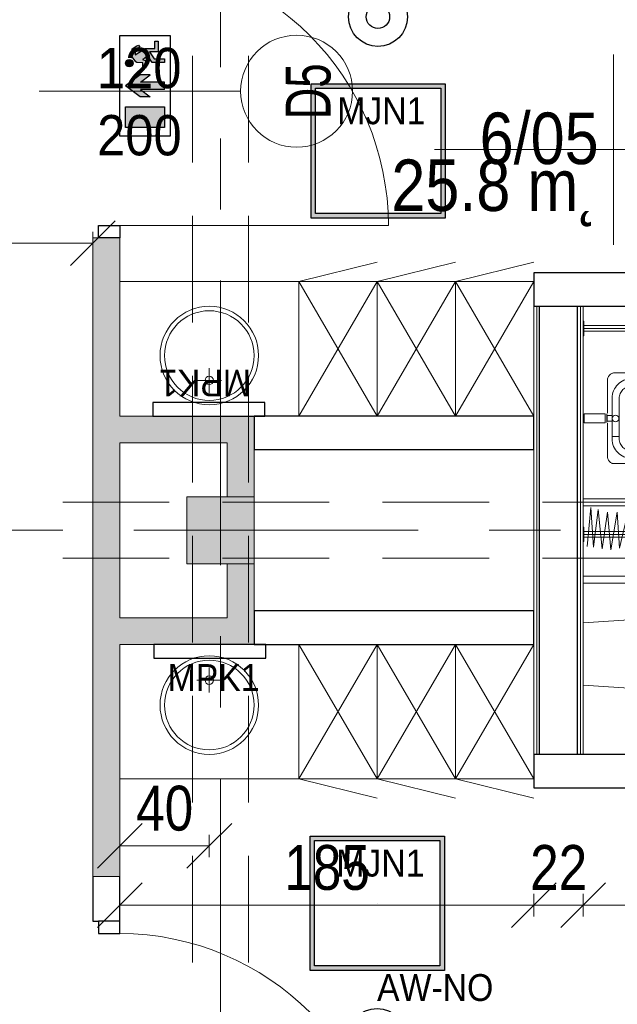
# Model space of a CAD drawing. Header units: centimetres. Extents: x -1631 to 21770, y -8842 to 3590.
# Tile 134 of 142: x 498 to 765, y 2117 to 2556. Entities that reach past the tile are written whole.
import ezdxf

# ---------------------------------------------------------------- set-up
doc = ezdxf.new("R2010")
doc.units = ezdxf.units.CM
doc.linetypes.add('Oś', pattern=[222.25, 127, -31.75, 31.75, -31.75])
doc.linetypes.add('Ukryte', pattern=[71.438, 47.625, -23.813])
for name, color, linetype, lineweight in [('A-ANNO-DIMS', 211, 'Continuous', 13), ('A-ANNO-DIMS-100', 211, 'Continuous', 13), ('A-ANNO-NOTE', 131, 'Continuous', 9), ('A-AREA-IDEN', 2, 'Continuous', 13), ('A-DETL-GENF', 92, 'Continuous', 9), ('A-DETL-HDLN', 90, 'Ukryte', 9), ('A-DETL-MEDM', 33, 'Continuous', 13), ('A-DOOR', 31, 'Continuous', 13), ('A-WALL', 113, 'Continuous', 13), ('A-WALL-FNSH', 113, 'Continuous', 13), ('A-WALL-PATT', 111, 'Continuous', 13), ('I-FURN', 30, 'Continuous', 9), ('P-SANR-FIXT', 6, 'Continuous', 9), ('S-COLS', 52, 'Continuous', 13), ('S-GRID', 1, 'Continuous', 13)]:
    doc.layers.add(name, color=color, linetype=linetype, lineweight=lineweight)
doc.layers.add('E_oprawy', color=12, linetype='Continuous')
doc.styles.add('Arial', font='arial.ttf', dxfattribs={"width": 0.9, "height": 18})
doc.styles.add('Arial Narrow_5', font='ARIALN.TTF', dxfattribs={"height": 20})
doc.styles.add('Arial_1', font='arial.ttf', dxfattribs={"width": 0.7, "height": 20})
doc.styles.add('Arial_11', font='arial.ttf', dxfattribs={"width": 0.85, "height": 23})
doc.dimstyles.new('Diagonal_1_100__0__wewnętrzne', dxfattribs={"dimscale": 30.48, "dimtxt": 20.468619, "dimasz": 0.656168, "dimexe": 0.164042, "dimexo": 0.0625, "dimgap": 0.032808, "dimtad": 1, "dimdec": 0, "dimdsep": 46, "dimtxsty": 'Arial Narrow_5', "dimblk1": 'OBLIQUE', "dimblk2": 'OBLIQUE', "dimsah": 1, "dimcen": 0.09, "dimazin": 0, "dimtfac": 1, "dimtdec": 4, "dimtix": 1, "dimtmove": 0, "dimatfit": 3, "dimfxl": 0, "dimtvp": 1, "dimtolj": 1, "dimtzin": 0, "dimarcsym": 0})

# ---------------------------------------------------------------- blocks, each defined once
blk = doc.blocks.new('M_Concrete-Square-Column - 300 x 300mm-1795930-6_piętro IV __13_80 m_ - stan projektowany')
at = {"layer": 'S-COLS', "lineweight": 9}
blk.add_hatch(color=254, dxfattribs=at).paths.add_polyline_path([(15, -15), (15, 15), (-15, 15), (-15, -15)], flags=0)
for p, q in [((15, 15), (-15, 15)), ((-15, 15), (-15, -15)), ((15, -15), (15, 15)), ((-15, -15), (15, -15))]:
    blk.add_line(p, q, dxfattribs=at)
blk = doc.blocks.new('Blat - Blat-V3-6_piętro IV __13_80 m_ - stan projektowany')
at = {"layer": 'I-FURN'}
for p, q in [((0, 60), (0, 0)), ((80, 60), (0, 60))]:
    blk.add_line(p, q, dxfattribs=at)
blk = doc.blocks.new('Blat - Blat-1345692-6_piętro IV __13_80 m_ - stan projektowany')
at = {"layer": 'I-FURN'}
for p, q in [((0, -60), (0, 0)), ((80, -60), (0, -60))]:
    blk.add_line(p, q, dxfattribs=at)
blk = doc.blocks.new('umywalka okrągła d _44cm stal nierdzewna - Type 1-2178342-6_piętro IV __13_80 m_ - stan projektowany')
at = {"layer": 'P-SANR-FIXT'}
for p, q in [((12.5, 16.43), (12.5, 27.43)), ((7, 21.93), (18, 21.93))]:
    blk.add_line(p, q, dxfattribs=at)
for centre, radius in [((12.5, 33), 22), ((12.5, 33), 20), ((12.5, 21.93), 1.9)]:
    blk.add_circle(centre, radius, dxfattribs=at)
blk = doc.blocks.new('umywalka okrągła d _44cm stal nierdzewna - Type 1-2356172-6_piętro IV __13_80 m_ - stan projektowany')
at = {"layer": 'P-SANR-FIXT'}
for p, q in [((12.5, -16.43), (12.5, -27.43)), ((7, -21.93), (18, -21.93))]:
    blk.add_line(p, q, dxfattribs=at)
for centre, radius in [((12.5, -33), 22), ((12.5, -33), 20), ((12.5, -21.93), 1.9)]:
    blk.add_circle(centre, radius, dxfattribs=at)
blk = doc.blocks.new('miska ustępowa dla N_35_5x54 wisząca koło narożna - Type 1-2357501-6_piętro IV __13_80 m_ - stan projektowany')
at = {"layer": 'P-SANR-FIXT'}
for p, q in [((-1.4, -11), (-4.56, -55.56)), ((29.22, -55.56), (26.4, -11)), ((44.09, -92.2), (44.09, -11)), ((47.21, -92.2), (47.21, -11)), ((3.32, -37.31), (6.14, -37.31)), ((4.69, -35.9), (4.69, -38.7)), ((18.43, -37.31), (21.25, -37.31)), ((19.8, -35.9), (19.8, -38.7)), ((8.17, -46.6), (8.17, -51.72)), ((16.4, -45.33), (9.09, -45.33)), ((17.32, -51.72), (17.32, -46.6)), ((-24.94, -56.63), (-24.94, -77.5)), ((-23.38, -56.63), (-23.38, -79.06)), ((-21.82, -56.63), (-21.82, -79.06)), ((-4.56, -55.56), (-4.88, -59.89)), ((29.58, -59.89), (29.22, -55.56)), ((-4.88, -59.89), (-4.82, -64.32)), ((29.53, -64.32), (29.58, -59.89)), ((-4.82, -64.32), (-4.57, -65.68)), ((-4.57, -65.68), (-4.19, -67.09)), ((29.19, -67.09), (29.57, -65.68)), ((29.57, -65.68), (29.53, -64.32)), ((-4.19, -67.09), (-3.69, -68.46)), ((-3.69, -68.46), (-3.07, -69.78)), ((-3.07, -69.78), (-2.34, -71.05)), ((27.34, -71.05), (28.07, -69.78)), ((28.07, -69.78), (28.69, -68.46)), ((28.69, -68.46), (29.19, -67.09)), ((-2.34, -71.05), (-1.51, -72.26)), ((-1.51, -72.26), (-0.58, -73.39)), ((-0.58, -73.39), (1.02, -74.96)), ((23.98, -74.96), (25.58, -73.39)), ((25.58, -73.39), (26.51, -72.26)), ((26.51, -72.26), (27.34, -71.05)), ((-32.35, -77.5), (-23.38, -77.5)), ((-23.38, -79.06), (-32.35, -79.06)), ((1.02, -74.96), (2.75, -76.27)), ((2.75, -76.27), (4.01, -77.03)), ((4.01, -77.03), (6.13, -78.05)), ((6.13, -78.05), (7.56, -78.51)), ((7.56, -78.51), (9.56, -78.98)), ((9.56, -78.98), (11.02, -79.17)), ((13.98, -79.17), (15.44, -78.98)), ((15.44, -78.98), (17.44, -78.51)), ((17.44, -78.51), (18.87, -78.05)), ((18.87, -78.05), (20.99, -77.03)), ((20.99, -77.03), (22.25, -76.27)), ((22.25, -76.27), (23.98, -74.96)), ((-23.38, -80.62), (-32.35, -80.62)), ((11.02, -79.17), (12.5, -79.25)), ((12.5, -79.25), (13.98, -79.17))]:
    blk.add_line(p, q, dxfattribs=at)
for centre in [(4.69, -37.31), (19.8, -37.31)]:
    blk.add_circle(centre, 0.825, dxfattribs=at)
for centre, radius, start, end in [((-30.79, -56.63), 8.97, 0, 99.9996), ((9.34, -46.48), 1.17, 102.2339, 185.8899), ((16.15, -46.48), 1.17, 354.1101, 77.7661), ((-30.79, -56.63), 7.41, 0, 102.1327), ((-30.79, -56.63), 5.85, 0, 105.4382), ((12.74, -51.5), 4.58, 182.8022, 357.1978), ((-23.38, -79.06), 1.56, 0, 90), ((-23.38, -79.06), 1.56, 270, 0), ((45.65, -92.2), 1.56, 180, 360)]:
    blk.add_arc(centre, radius, start, end, dxfattribs=at)
for centre, major_axis, ratio in [((12.55, -59.51), (0, 16.33), 0.823529), ((12.55, -59.26), (0, 15.16), 0.845174)]:
    blk.add_ellipse(centre, major_axis=major_axis, ratio=ratio, dxfattribs=at)
blk = doc.blocks.new('brodzik natryskowy dla N - Type 1-2359081-6_piętro IV __13_80 m_ - stan projektowany')
at = {"layer": 'P-SANR-FIXT'}
for p, q in [((-44.73, -12.86), (-27.37, -14.39)), ((-42.55, -11.3), (-42.55, -11)), ((-36.05, -11.3), (-42.55, -11.3)), ((-40.55, -11.3), (-40.55, -95.8)), ((-39.3, -11), (-39.3, -95.8)), ((-38.05, -11.3), (-38.05, -95.8)), ((-36.05, -11), (-36.05, -11.3)), ((-26.61, -11.2), (-26.61, -69.6)), ((-23.41, -69.6), (-23.41, -11.2)), ((14.45, -11.52), (10.54, -11.52)), ((10.54, -11.52), (10.54, -20.79)), ((14.45, -11.52), (14.45, -20.79)), ((49.36, -11.3), (49.36, -11)), ((55.86, -11.3), (49.36, -11.3)), ((51.36, -11.3), (51.36, -95.8)), ((52.61, -11), (52.61, -96)), ((53.86, -11.3), (53.86, -95.8)), ((55.86, -11), (55.86, -11.3)), ((-27.37, -14.39), (-44.99, -15.67)), ((-44.99, -15.67), (-28.14, -17.71)), ((-29.41, -21.8), (-46.26, -23.33)), ((-28.14, -17.71), (-45.75, -19.5)), ((-45.75, -19.5), (-29.41, -21.8)), ((-5.39, -21.95), (-5.66, -22.03)), ((-5.12, -21.9), (-5.39, -21.95)), ((-4.84, -21.88), (-5.12, -21.9)), ((10.32, -21.88), (-4.84, -21.88)), ((10.54, -20.79), (14.45, -20.79)), ((14.44, -21.54), (10.55, -21.51)), ((13.8, -21.67), (11.19, -21.67)), ((11.19, -21.67), (11.19, -23.94)), ((13.8, -23.94), (13.8, -21.67)), ((30.14, -21.88), (14.73, -21.88)), ((30.36, -21.95), (30.1, -21.9)), ((30.62, -22.03), (30.14, -21.88)), ((-46.26, -23.33), (-29.41, -26.14)), ((-29.41, -26.14), (-45.5, -27.16)), ((-7.7, -24.28), (-7.74, -24.55)), ((-7.74, -24.55), (-7.74, -54.09)), ((-7.62, -24.01), (-7.7, -24.28)), ((-7.51, -23.75), (-7.62, -24.01)), ((-7.38, -23.5), (-7.51, -23.75)), ((-7.23, -23.25), (-7.38, -23.5)), ((-7.05, -23.02), (-7.23, -23.25)), ((-6.85, -22.81), (-7.05, -23.02)), ((-6.64, -22.61), (-6.85, -22.81)), ((-6.41, -22.43), (-6.64, -22.61)), ((-6.17, -22.27), (-6.41, -22.43)), ((-5.92, -22.14), (-6.17, -22.27)), ((-5.66, -22.03), (-5.92, -22.14)), ((-2.82, -26.45), (-2.2, -25.89)), ((-2.2, -25.89), (-1.53, -25.38)), ((-1.53, -25.38), (-0.81, -24.95)), ((-0.81, -24.95), (-0.05, -24.58)), ((-0.05, -24.58), (0.75, -24.29)), ((0.75, -24.29), (1.58, -24.07)), ((1.58, -24.07), (2.44, -23.94)), ((2.44, -23.94), (4.41, -23.89)), ((22.33, -23.94), (3.78, -23.89)), ((4.41, -23.89), (4.41, -27.12)), ((11.19, -23.94), (13.8, -23.94)), ((23.2, -24.07), (22.33, -23.94)), ((24.03, -24.29), (23.2, -24.07)), ((24.83, -24.58), (24.03, -24.29)), ((25.59, -24.95), (24.83, -24.58)), ((26.31, -25.38), (25.59, -24.95)), ((26.98, -25.89), (26.31, -25.38)), ((27.59, -26.45), (26.98, -25.89)), ((30.87, -22.14), (30.62, -22.03)), ((31.12, -22.28), (30.87, -22.14)), ((31.36, -22.44), (31.12, -22.28)), ((31.59, -22.62), (31.36, -22.44)), ((31.81, -22.82), (31.59, -22.62)), ((32.01, -23.04), (31.81, -22.82)), ((32.19, -23.27), (32.01, -23.04)), ((32.35, -23.52), (32.19, -23.27)), ((32.49, -23.77), (32.35, -23.52)), ((32.6, -24.04), (32.49, -23.77)), ((32.68, -24.31), (32.6, -24.04)), ((32.74, -24.58), (32.68, -24.31)), ((32.74, -24.86), (32.74, -24.58)), ((32.74, -54.38), (32.74, -24.86)), ((-45.5, -27.16), (-29.67, -31)), ((-5.19, -30.85), (-4.98, -30.01)), ((-4.98, -30.01), (-4.68, -29.22)), ((-4.68, -29.22), (-4.32, -28.45)), ((-4.32, -28.45), (-3.88, -27.74)), ((-3.88, -27.74), (-3.38, -27.07)), ((-3.38, -27.07), (-2.82, -26.45)), ((-1.71, -30.51), (-1.89, -31.01)), ((-1.47, -30.02), (-1.71, -30.51)), ((-1.19, -29.56), (-1.47, -30.02)), ((-0.87, -29.14), (-1.19, -29.56)), ((-0.51, -28.74), (-0.87, -29.14)), ((-0.12, -28.38), (-0.51, -28.74)), ((0.31, -28.06), (-0.12, -28.38)), ((0.76, -27.79), (0.31, -28.06)), ((1.25, -27.55), (0.76, -27.79)), ((1.76, -27.36), (1.25, -27.55)), ((2.29, -27.23), (1.76, -27.36)), ((2.84, -27.14), (2.29, -27.23)), ((3.4, -27.11), (2.84, -27.14)), ((4.41, -27.12), (3.4, -27.11)), ((3.78, -27.12), (21.37, -27.12)), ((21.37, -27.12), (21.94, -27.14)), ((21.94, -27.14), (22.49, -27.23)), ((22.49, -27.23), (23.02, -27.36)), ((23.02, -27.36), (23.53, -27.55)), ((23.53, -27.55), (24.01, -27.79)), ((24.01, -27.79), (24.47, -28.06)), ((24.47, -28.06), (24.89, -28.38)), ((24.89, -28.38), (25.29, -28.74)), ((25.29, -28.74), (25.65, -29.14)), ((25.65, -29.14), (25.96, -29.56)), ((25.96, -29.56), (26.24, -30.02)), ((26.24, -30.02), (26.48, -30.51)), ((26.48, -30.51), (26.66, -31.01)), ((28.16, -27.07), (27.59, -26.45)), ((28.66, -27.74), (28.16, -27.07)), ((29.09, -28.45), (28.66, -27.74)), ((29.46, -29.22), (29.09, -28.45)), ((29.75, -30.01), (29.46, -29.22)), ((29.97, -30.85), (29.75, -30.01)), ((-29.67, -31), (-44.99, -32.02)), ((-44.99, -32.02), (-31.46, -34.32)), ((-5.37, -32.6), (-5.32, -31.71)), ((-5.29, -56.03), (-5.37, -32.6)), ((-5.32, -31.71), (-5.19, -30.85)), ((26.92, -32.43), (-2.15, -32.63)), ((-2.15, -32.63), (-2.15, -56.03)), ((-2.03, -31.55), (-2.11, -32.1)), ((-1.89, -31.01), (-2.03, -31.55)), ((26.66, -31.01), (26.8, -31.55)), ((26.8, -31.55), (26.88, -32.1)), ((26.92, -56.03), (26.92, -32.43)), ((30.1, -31.71), (29.97, -30.85)), ((30.07, -32.63), (30.07, -56.03)), ((30.15, -32.6), (30.1, -31.71)), ((-21.31, -52.3), (-15.71, -52.3)), ((-21.31, -52.6), (-15.71, -52.6)), ((-5.23, -51), (-5.24, -51.15)), ((-5.24, -51.15), (-5.23, -51.29)), ((-5.21, -50.85), (-5.23, -51)), ((-5.23, -51.29), (-5.21, -51.44)), ((-5.18, -50.71), (-5.21, -50.85)), ((-5.21, -51.44), (-5.18, -51.58)), ((-5.13, -50.58), (-5.18, -50.71)), ((-5.18, -51.58), (-5.13, -51.71)), ((-5.07, -50.45), (-5.13, -50.58)), ((-5.13, -51.71), (-5.07, -51.84)), ((-4.99, -50.33), (-5.07, -50.45)), ((-5.07, -51.84), (-4.99, -51.96)), ((-4.91, -50.21), (-4.99, -50.33)), ((-4.99, -51.96), (-4.91, -52.08)), ((-4.81, -50.11), (-4.91, -50.21)), ((-4.91, -52.08), (-4.81, -52.18)), ((-4.71, -50.02), (-4.81, -50.11)), ((-4.81, -52.18), (-4.71, -52.27)), ((-4.6, -49.93), (-4.71, -50.02)), ((-4.71, -52.27), (-4.6, -52.36)), ((-4.48, -49.86), (-4.6, -49.93)), ((-4.6, -52.36), (-4.48, -52.43)), ((-4.35, -49.8), (-4.48, -49.86)), ((-4.48, -52.43), (-4.35, -52.49)), ((-4.21, -49.75), (-4.35, -49.8)), ((-4.35, -52.49), (-4.21, -52.54)), ((-4.07, -49.71), (-4.21, -49.75)), ((-4.21, -52.54), (-4.07, -52.58)), ((-3.93, -49.69), (-4.07, -49.71)), ((-4.07, -52.58), (-3.93, -52.6)), ((-3.78, -49.68), (-3.93, -49.69)), ((-3.93, -52.6), (-3.78, -52.61)), ((-3.78, -52.61), (-3.63, -52.6)), ((-3.48, -49.71), (-3.63, -49.69)), ((-3.63, -52.6), (-3.48, -52.58)), ((-3.34, -49.75), (-3.48, -49.71)), ((-3.48, -52.58), (-3.34, -52.54)), ((-3.21, -49.8), (-3.34, -49.75)), ((-3.34, -52.54), (-3.21, -52.49)), ((-3.08, -49.86), (-3.21, -49.8)), ((-3.21, -52.49), (-3.08, -52.43)), ((-2.96, -49.93), (-3.08, -49.86)), ((-3.08, -52.43), (-2.96, -52.36)), ((-2.85, -50.02), (-2.96, -49.93)), ((-2.96, -52.36), (-2.85, -52.27)), ((-2.74, -50.11), (-2.85, -50.02)), ((-2.85, -52.27), (-2.74, -52.18)), ((-2.65, -50.21), (-2.74, -50.11)), ((-2.74, -52.18), (-2.65, -52.08)), ((-2.56, -50.33), (-2.65, -50.21)), ((-2.65, -52.08), (-2.56, -51.96)), ((-2.49, -50.45), (-2.56, -50.33)), ((-2.56, -51.96), (-2.49, -51.84)), ((-2.43, -50.58), (-2.49, -50.45)), ((-2.49, -51.84), (-2.43, -51.71)), ((-2.38, -50.71), (-2.43, -50.58)), ((-2.43, -51.71), (-2.38, -51.58)), ((-2.34, -50.85), (-2.38, -50.71)), ((-2.38, -51.58), (-2.34, -51.44)), ((-2.32, -51), (-2.34, -50.85)), ((-2.34, -51.44), (-2.32, -51.29)), ((-2.31, -51.15), (-2.32, -51)), ((-2.32, -51.29), (-2.31, -51.15)), ((-22.41, -54.35), (-25.41, -54.35)), ((-22.81, -62.85), (-22.81, -54.35)), ((-22.61, -62.85), (-22.61, -54.35)), ((-22.41, -63.8), (-22.41, -53.4)), ((-22.11, -63.8), (-22.11, -53.4)), ((-21.81, -63.8), (-21.81, -53.4)), ((-21.81, -53.7), (-15.21, -53.7)), ((-21.81, -54), (-15.21, -54)), ((-21.81, -55.6), (-15.21, -55.6)), ((-21.81, -55.9), (-15.21, -55.9)), ((-21.31, -52.9), (-15.71, -52.9)), ((-15.21, -53.4), (-15.21, -63.8)), ((-14.91, -53.4), (-14.91, -63.8)), ((-14.61, -53.4), (-14.61, -63.8)), ((-7.74, -54.09), (-7.74, -54.37)), ((-7.74, -54.37), (-7.7, -54.64)), ((-7.7, -54.64), (-7.62, -54.91)), ((-7.62, -54.91), (-7.52, -55.18)), ((-7.52, -55.18), (-7.4, -55.43)), ((-7.4, -55.43), (-7.25, -55.67)), ((-7.25, -55.67), (-7.07, -55.9)), ((-7.07, -55.9), (-6.88, -56.11)), ((-6.88, -56.11), (-6.67, -56.31)), ((-6.67, -56.31), (-6.44, -56.49)), ((-6.44, -56.49), (-6.2, -56.64)), ((-6.2, -56.64), (-5.95, -56.77)), ((-5.95, -56.77), (-5.69, -56.88)), ((-5.69, -56.88), (-5.41, -56.96)), ((-5.41, -56.96), (-5.13, -57.01)), ((-2.15, -56.03), (-5.29, -56.03)), ((-5.13, -57.01), (29.82, -57.01)), ((26.92, -56.03), (30.07, -56.03)), ((29.82, -57.01), (30.1, -57.01)), ((30.1, -57.01), (30.38, -56.96)), ((30.38, -56.96), (30.65, -56.89)), ((30.65, -56.89), (30.92, -56.78)), ((30.92, -56.78), (31.17, -56.66)), ((31.17, -56.66), (31.41, -56.51)), ((31.41, -56.51), (31.64, -56.34)), ((31.64, -56.34), (31.85, -56.14)), ((31.85, -56.14), (32.05, -55.93)), ((32.05, -55.93), (32.22, -55.71)), ((32.22, -55.71), (32.38, -55.46)), ((32.38, -55.46), (32.51, -55.21)), ((32.51, -55.21), (32.61, -54.94)), ((32.61, -54.94), (32.69, -54.67)), ((32.69, -54.67), (32.74, -54.38)), ((-21.81, -57.5), (-15.21, -57.5)), ((-21.81, -57.8), (-15.21, -57.8)), ((-21.81, -59.4), (-15.21, -59.4)), ((-21.81, -59.7), (-15.21, -59.7)), ((-21.81, -61.3), (-15.21, -61.3)), ((-22.41, -62.85), (-25.41, -62.85)), ((-21.81, -61.6), (-15.21, -61.6)), ((-21.81, -63.2), (-15.21, -63.2)), ((-21.81, -63.5), (-15.21, -63.5)), ((-15.71, -64.3), (-21.31, -64.3)), ((-15.71, -64.6), (-21.31, -64.6)), ((-15.71, -64.9), (-21.31, -64.9)), ((-35.25, -97.25), (-40.13, -102.13)), ((47.11, -100.05), (-33.8, -100.05)), ((48.56, -97.25), (53.43, -102.13)), ((-33.8, -101.3), (47.11, -101.3)), ((47.11, -102.55), (-33.8, -102.55))]:
    blk.add_line(p, q, dxfattribs=at)
for centre, radius in [((12.42, -25.5), 1.5), ((-3.77, -33.05), 1.5), ((28.71, -33.24), 1.5), ((-3.85, -51.24), 1.5), ((28.59, -51.18), 1.5), ((-37.69, -99.69), 3.25), ((51, -99.69), 3.25), ((-39.18, -101.17), 0.62), ((-37.69, -99.69), 2.1), ((-39.18, -101.17), 0.32), ((-36.21, -98.2), 0.62), ((-36.21, -98.2), 0.32), ((49.51, -98.2), 0.62), ((51, -99.69), 2.1), ((49.51, -98.2), 0.32), ((52.48, -101.17), 0.62), ((52.48, -101.17), 0.32)]:
    blk.add_circle(centre, radius, dxfattribs=at)
for centre, radius, start, end in [((-21.31, -53.4), 1.1, 90, 180), ((-21.31, -53.4), 0.8, 90, 180), ((-15.71, -53.4), 1.1, 360, 90), ((-15.71, -53.4), 0.8, 360, 90), ((-21.31, -53.4), 0.5, 90, 180), ((-15.71, -53.4), 0.5, 360, 90), ((-21.31, -63.8), 1.1, 180, 270), ((-21.31, -63.8), 0.8, 180, 270), ((-21.31, -63.8), 0.5, 180, 270), ((-15.71, -63.8), 0.5, 270, 360), ((-15.71, -63.8), 0.8, 270, 360), ((-15.71, -63.8), 1.1, 270, 360), ((-25.01, -69.6), 1.6, 180, 360), ((-33.8, -95.8), 6.75, 180, 196.4965), ((-33.8, -95.8), 5.5, 180, 270), ((-33.8, -95.8), 4.25, 180, 188.8511), ((47.11, -95.8), 5.5, 270, 360), ((47.11, -95.8), 4.25, 351.1489, 360), ((47.11, -95.8), 6.75, 343.5035, 360), ((-33.8, -95.8), 4.25, 261.1489, 270), ((47.11, -95.8), 4.25, 270, 278.8511), ((-33.8, -95.8), 6.75, 253.5035, 270), ((47.11, -95.8), 6.75, 270, 286.4965)]:
    blk.add_arc(centre, radius, start, end, dxfattribs=at)
blk.add_ellipse((-23.14, -58.6), major_axis=(0, 0.325), ratio=0.224951, dxfattribs=at)
blk = doc.blocks.new('szafki szatniowe - szafki bez siedziska-1388164-6_piętro IV __13_80 m_ - stan projektowany')
at = {"layer": 'I-FURN'}
for p, q in [((17.5, -60), (-17.5, 0)), ((-17.5, 0), (-17.5, -60)), ((52.5, -60), (17.5, 0)), ((17.5, -60), (17.5, 0)), ((87.5, -60), (52.5, 0)), ((17.5, 0), (-17.5, -60)), ((52.5, 0), (17.5, -60)), ((17.5, 0), (17.5, -60)), ((87.5, 0), (52.5, -60)), ((52.5, 0), (52.5, -60)), ((52.5, -60), (52.5, 0)), ((-17.5, -60), (17.5, -68.63)), ((-17.5, -60), (17.5, -60)), ((17.5, -60), (52.5, -68.63)), ((17.5, -60), (52.5, -60)), ((52.5, -60), (87.5, -68.63)), ((52.5, -60), (87.5, -60))]:
    blk.add_line(p, q, dxfattribs=at)
blk = doc.blocks.new('szafki szatniowe - szafki bez siedziska-1388242-6_piętro IV __13_80 m_ - stan projektowany')
at = {"layer": 'I-FURN'}
for p, q in [((-17.5, 60), (17.5, 68.63)), ((17.5, 60), (52.5, 68.63)), ((52.5, 60), (87.5, 68.63)), ((17.5, 0), (-17.5, 60)), ((17.5, 60), (-17.5, 0)), ((-17.5, 60), (17.5, 60)), ((-17.5, 0), (-17.5, 60)), ((52.5, 0), (17.5, 60)), ((52.5, 60), (17.5, 0)), ((17.5, 60), (52.5, 60)), ((17.5, 0), (17.5, 60)), ((17.5, 60), (17.5, 0)), ((87.5, 0), (52.5, 60)), ((87.5, 60), (52.5, 0)), ((52.5, 60), (87.5, 60)), ((52.5, 0), (52.5, 60)), ((52.5, 60), (52.5, 0))]:
    blk.add_line(p, q, dxfattribs=at)
blk = doc.blocks.new('DRZWI 1S - automatyczna etykieta - Drzwi 120-2381684-6_piętro IV __13_80 m_ - stan projektowany')
at = {"layer": 'A-DETL-GENF'}
for p, q in [((-65.5, 6), (-65.5, -3.5)), ((-60, 6), (-65.5, 6)), ((-60, -3.5), (-60, 6)), ((65.5, 6), (60, 6)), ((60, 6), (60, -3.5)), ((65.5, -3.5), (65.5, 6)), ((-65.5, -3.5), (-60, -3.5)), ((60, -3.5), (65.5, -3.5))]:
    blk.add_line(p, q, dxfattribs=at)
at = {"layer": 'A-DETL-MEDM', "lineweight": 25}
for p, q in [((-60, 6), (-65.5, 6)), ((-65.5, 6), (-65.5, -3.5)), ((-60, -3.5), (-60, 6)), ((60, -3.5), (60, 6)), ((60, 6), (65.5, 6)), ((65.5, 6), (65.5, -3.5)), ((-65.5, -3.5), (-60, -3.5)), ((65.5, -3.5), (60, -3.5))]:
    blk.add_line(p, q, dxfattribs=at)
at = {"layer": 'A-DOOR'}
blk.add_line((60, 6), (60, 126), dxfattribs=at)
blk.add_arc((60, 6), 120, 90, 180, dxfattribs=at)
blk = doc.blocks.new('METKA_POMIESZCZENIA2 - Rozbudowana - bez ramki-2396678-6_piętro IV __13_80 m_ - stan projektowany')
at = {"layer": 'A-AREA-IDEN'}
for p, q in [((0, 0.425), (0, 0)), ((0.0976, 0), (-0.8, 0)), ((-0.8, 0), (0.9, 0)), ((0, 0), (0, -0.425))]:
    blk.add_line(p, q, dxfattribs=at)
blk = doc.blocks.new('DIMBLOCK181-6_piętro IV __13_80 m_ - stan projektowany')
at = {"layer": 'A-ANNO-DIMS-100', "transparency": 16777216}
for p, q in [((542.38, 2160.99), (552.38, 2170.99)), ((727.38, 2160.99), (737.38, 2170.99)), ((542.38, 2165.99), (542.38, 2155.99)), ((542.38, 2160.99), (542.38, 2165.99)), ((727.38, 2165.99), (727.38, 2155.99)), ((727.38, 2160.99), (727.38, 2165.99)), ((542.38, 2160.99), (532.38, 2150.99)), ((542.38, 2160.99), (727.38, 2160.99)), ((727.38, 2160.99), (717.38, 2150.99))]:
    blk.add_line(p, q, dxfattribs=at)
at = {"layer": 'A-ANNO-DIMS-100', "color": 0, "transparency": 16777216, "insert": (615.87, 2187.84), "char_height": 20, "width": 45.6158, "attachment_point": 1, "line_spacing_factor": 0.974696, "style": 'Arial Narrow_5'}
blk.add_mtext('185', dxfattribs=at)
blk = doc.blocks.new('_Oblique')
at = {"color": 0, "linetype": 'ByBlock', "lineweight": -2}
blk.add_line((-0.5, -0.5), (0.5, 0.5), dxfattribs=at)
blk = doc.blocks.new('DIMBLOCK182-6_piętro IV __13_80 m_ - stan projektowany')
at = {"layer": 'A-ANNO-DIMS-100', "transparency": 16777216}
for p, q in [((727.38, 2160.99), (737.38, 2170.99)), ((749.38, 2160.99), (759.38, 2170.99)), ((727.38, 2165.99), (727.38, 2155.99)), ((727.38, 2160.99), (727.38, 2165.99)), ((749.38, 2165.99), (749.38, 2155.99)), ((749.38, 2160.99), (749.38, 2165.99)), ((727.38, 2160.99), (717.38, 2150.99)), ((727.38, 2160.99), (749.38, 2160.99)), ((749.38, 2160.99), (739.38, 2150.99))]:
    blk.add_line(p, q, dxfattribs=at)
at = {"layer": 'A-ANNO-DIMS-100', "color": 0, "transparency": 16777216, "insert": (725.71, 2187.84), "char_height": 20, "width": 30.4105, "attachment_point": 1, "line_spacing_factor": 0.974696, "style": 'Arial Narrow_5'}
blk.add_mtext('22', dxfattribs=at)
blk = doc.blocks.new('DIMBLOCK183-6_piętro IV __13_80 m_ - stan projektowany')
at = {"layer": 'A-ANNO-DIMS-100', "transparency": 16777216}
for p, q in [((749.38, 2160.99), (759.38, 2170.99)), ((907.38, 2160.99), (917.38, 2170.99)), ((749.38, 2165.99), (749.38, 2155.99)), ((749.38, 2160.99), (749.38, 2165.99)), ((907.38, 2165.99), (907.38, 2155.99)), ((907.38, 2160.99), (907.38, 2165.99)), ((749.38, 2160.99), (739.38, 2150.99)), ((749.38, 2160.99), (907.38, 2160.99)), ((907.38, 2160.99), (897.38, 2150.99))]:
    blk.add_line(p, q, dxfattribs=at)
at = {"layer": 'A-ANNO-DIMS-100', "color": 0, "transparency": 16777216, "insert": (809.37, 2187.84), "char_height": 20, "width": 45.6158, "attachment_point": 1, "line_spacing_factor": 0.974696, "style": 'Arial Narrow_5'}
blk.add_mtext('158', dxfattribs=at)
blk = doc.blocks.new('DIMBLOCK187-6_piętro IV __13_80 m_ - stan projektowany')
at = {"layer": 'A-ANNO-DIMS-100', "transparency": 16777216}
for p, q in [((413.88, 2456.53), (423.88, 2466.53)), ((530.38, 2456.53), (540.38, 2466.53)), ((413.88, 2461.53), (413.88, 2451.53)), ((413.88, 2456.53), (413.88, 2461.53)), ((530.38, 2461.53), (530.38, 2451.53)), ((530.38, 2456.53), (530.38, 2461.53)), ((413.88, 2456.53), (403.88, 2446.53)), ((413.88, 2456.53), (530.38, 2456.53)), ((530.38, 2456.53), (520.38, 2446.53))]:
    blk.add_line(p, q, dxfattribs=at)
at = {"layer": 'A-ANNO-DIMS-100', "color": 0, "transparency": 16777216, "insert": (453.12, 2483.38), "char_height": 20, "width": 45.6158, "attachment_point": 1, "line_spacing_factor": 0.974696, "style": 'Arial Narrow_5'}
blk.add_mtext('117', dxfattribs=at)
blk = doc.blocks.new('DIMBLOCK189-6_piętro IV __13_80 m_ - stan projektowany')
at = {"layer": 'A-ANNO-DIMS-100', "transparency": 16777216}
for p, q in [((542.38, 2187.46), (552.38, 2197.46)), ((582.38, 2187.46), (592.38, 2197.46)), ((542.38, 2182.46), (542.38, 2192.46)), ((582.38, 2192.46), (582.38, 2182.46)), ((582.38, 2187.46), (582.38, 2192.46)), ((542.38, 2187.46), (532.38, 2177.46)), ((582.38, 2187.46), (542.38, 2187.46)), ((542.38, 2187.46), (542.38, 2182.46)), ((582.38, 2187.46), (572.38, 2177.46))]:
    blk.add_line(p, q, dxfattribs=at)
at = {"layer": 'A-ANNO-DIMS-100', "color": 0, "transparency": 16777216, "insert": (549.71, 2214.31), "char_height": 20, "width": 30.4105, "attachment_point": 1, "line_spacing_factor": 0.974696, "style": 'Arial Narrow_5'}
blk.add_mtext('40', dxfattribs=at)
blk = doc.blocks.new('MJN1')
at = {"layer": 'E_oprawy', "linetype": 'ByBlock'}
h = blk.add_hatch(color=256, dxfattribs=at)
h.paths.add_polyline_path([(-30, -30), (-30, 30), (30, 30), (30, -30)])
h.paths.add_polyline_path([(-28, -28), (-28, 28), (28, 28), (28, -28)], flags=16)
for points in [[(-30, -30), (-30, 30), (30, 30), (30, -30)], [(-28, -28), (-28, 28), (28, 28), (28, -28)]]:
    blk.add_lwpolyline(points, close=True, dxfattribs=at)
blk.add_circle((0, 0), 0.0000001, dxfattribs=at)
at = {"layer": 'E_oprawy', "color": 4, "style": 'Arial', "width": 0.9}
blk.add_text('MJN1', height=12, dxfattribs=at).set_placement((-18.29, 11.9))
blk = doc.blocks.new('MPK1')
at = {"layer": 'E_oprawy', "linetype": 'ByBlock'}
blk.add_lwpolyline([(0, 6), (0, 0), (50, 0), (50, 6)], close=True, dxfattribs=at)
at = {"layer": 'E_oprawy'}
blk.add_circle((25, 0), 0.00001, dxfattribs=at)
at = {"layer": 'E_oprawy', "color": 4, "style": 'Arial', "width": 0.9}
blk.add_text('MPK1', height=12, rotation=180, dxfattribs=at).set_placement((43.89, 20.74))
blk = doc.blocks.new('AW-NO')
at = {"layer": 'E_oprawy', "color": 1, "linetype": 'ByBlock'}
for radius in [13.2, 5.21]:
    blk.add_circle((0, 0), radius, dxfattribs=at)
at = {"layer": 'E_oprawy', "color": 1, "style": 'Arial', "width": 0.9}
blk.add_text('AW-NO', height=12, dxfattribs=at).set_placement((0, 16.52))
blk = doc.blocks.new('EW_W_GORE')
at = {"layer": 'E_oprawy'}
for points in [[(431.95, 125.13), (425.73, 125.13), (425.73, 113.58), (431.95, 113.58)], [(438.17, 125.13), (434.88, 120.79), (434.88, 117.78), (437.1, 120.71), (437.1, 113.58), (439.24, 113.58), (439.24, 120.71), (441.46, 117.78), (441.46, 120.79)], [(447.38, 122.28), (448.73, 122.28), (449.62, 120.89), (450.3, 121.32), (450.01, 121.78), (449.13, 123.14), (446.83, 123.14), (445.25, 122.06), (445.1, 121.75), (444.98, 120), (443.37, 120), (443.37, 119.23), (445.7, 119.23), (445.95, 120.1), (446.4, 119.43), (447.05, 118.48), (445.13, 117.18), (445.13, 113.58), (446.14, 113.58), (446.14, 116.64), (448.23, 117.98), (448.23, 115.45), (451.45, 115.46), (451.45, 116.38), (449.24, 116.38), (449.24, 119.27)], [(446.02, 124.01, 1), (443.78, 124.01, 1)]]:
    blk.add_hatch(color=3, dxfattribs=at).paths.add_polyline_path(points)
at = {"layer": 'E_oprawy', "color": 3}
for p, q in [((425.73, 125.13), (431.95, 125.13)), ((425.73, 113.58), (425.73, 125.13)), ((431.95, 125.13), (431.95, 113.58)), ((434.88, 120.79), (438.17, 125.13)), ((441.46, 120.79), (438.17, 125.13)), ((445.25, 122.06), (446.83, 123.14)), ((446.83, 123.14), (449.13, 123.14)), ((449.13, 123.14), (450.01, 121.78)), ((434.88, 117.78), (434.88, 120.79)), ((437.1, 120.71), (434.88, 117.78)), ((437.1, 113.58), (437.1, 120.71)), ((439.24, 113.58), (439.24, 120.71)), ((439.24, 120.71), (441.46, 117.78)), ((441.46, 117.78), (441.46, 120.79)), ((444.98, 120), (445.1, 121.75)), ((445.1, 121.75), (445.25, 122.06)), ((448.73, 122.28), (447.38, 122.28)), ((447.38, 122.28), (449.24, 119.27)), ((449.62, 120.89), (448.73, 122.28)), ((450.3, 121.32), (449.62, 120.89)), ((450.01, 121.78), (450.3, 121.32)), ((443.37, 119.23), (443.37, 120)), ((443.37, 120), (444.98, 120)), ((445.7, 119.23), (443.37, 119.23)), ((445.13, 117.18), (447.05, 118.48)), ((445.95, 120.1), (445.7, 119.23)), ((446.4, 119.43), (445.95, 120.1)), ((448.23, 117.98), (446.14, 116.64)), ((447.05, 118.48), (446.4, 119.43)), ((448.23, 115.45), (448.23, 117.98)), ((449.24, 119.27), (449.24, 116.38)), ((445.13, 113.58), (445.13, 117.18)), ((446.14, 116.64), (446.14, 113.58)), ((451.45, 115.46), (448.23, 115.45)), ((449.24, 116.38), (451.45, 116.38)), ((451.45, 116.38), (451.45, 115.46)), ((431.95, 113.58), (425.73, 113.58)), ((437.1, 113.58), (439.24, 113.58)), ((446.14, 113.58), (445.13, 113.58))]:
    blk.add_line(p, q, dxfattribs=at)
blk.add_lwpolyline([(423.17, 126.85), (453.17, 126.85), (453.17, 111.85), (423.17, 111.85)], close=True, dxfattribs=at)
blk.add_circle((444.9, 124.01), 1.12, dxfattribs=at)

msp = doc.modelspace()

# ---------------------------------------------------------------- hatches: boundary and pattern name
at = {"layer": 'A-WALL-PATT'}
h = msp.add_hatch(color=9, dxfattribs=at)
h.paths.add_polyline_path([(542.38, 132.33), (542.38, 139.33), (530.38, 139.33), (530.38, 132.33)], flags=0)
h.paths.add_polyline_path([(542.38, 250.33), (542.38, 465.83), (530.38, 465.83), (530.38, 250.33)], flags=0)
h.paths.add_polyline_path([(530.38, 657.83), (542.38, 657.83), (542.38, 660.33), (530.38, 660.33)], flags=0)
h.paths.add_polyline_path([(530.38, 781.33), (542.38, 781.33), (542.38, 1102.83), (530.38, 1102.83), (530.38, 788.28)], flags=0)
h.paths.add_polyline_path([(530.38, 1312.83), (542.38, 1312.83), (542.38, 1431.33), (530.38, 1431.33)], flags=0)
h.paths.add_polyline_path([(530.38, 1633.83), (542.38, 1633.83), (542.38, 2022.83), (530.38, 2022.83), (530.38, 1665.12)], flags=0)
h.paths.add_polyline_path([(542.38, 2173.83), (542.38, 2458.83), (530.38, 2458.83), (530.38, 2173.83)], flags=0)
h.paths.add_polyline_path([(530.38, 2593.83), (542.38, 2593.83), (542.38, 2824.33), (530.38, 2824.33), (530.38, 2634.27)], flags=0)
for points in [[(542.38, 2367.33), (602.38, 2367.33), (602.38, 2379.33), (542.38, 2379.33)], [(590.38, 2277.33), (590.38, 2289.33), (542.38, 2289.33), (542.38, 2277.33)]]:
    msp.add_hatch(color=9, dxfattribs=at).paths.add_polyline_path(points, flags=0)
h = msp.add_hatch(color=9, dxfattribs=at)
h.paths.add_polyline_path([(590.38, 2277.33), (602.38, 2277.33), (602.38, 2313.33), (590.38, 2313.33), (590.38, 2289.33)], flags=0)
h.paths.add_polyline_path([(602.38, 2343.33), (602.38, 2367.33), (590.38, 2367.33), (590.38, 2343.33), (598.68, 2343.33)], flags=0)

# ---------------------------------------------------------------- linework, layer by layer
at = {"layer": 'A-ANNO-NOTE', "lineweight": 13}
msp.add_line((506.38, 2524.33), (596.38, 2524.33), dxfattribs=at)
msp.add_line((506.38, 2524.33), (596.38, 2524.33), dxfattribs=at)
msp.add_circle((621.38, 2524.33), 25, dxfattribs=at)
at = {"layer": 'A-DETL-HDLN'}
for p, q in [((574.88, 420.83), (574.88, 2793.33)), ((599.88, 420.83), (599.88, 2793.33)), ((-1197.62, 2340.83), (1172.38, 2340.83)), ((-1197.62, 2315.83), (1172.38, 2315.83))]:
    msp.add_line(p, q, dxfattribs=at)
at = {"layer": 'A-WALL', "lineweight": 9}
for p, q in [((532.88, 2458.83), (530.38, 2458.83)), ((530.38, 2458.83), (530.38, 2173.83)), ((542.38, 2379.33), (542.38, 2458.83)), ((602.38, 2379.33), (542.38, 2379.33)), ((602.38, 2343.33), (602.38, 2379.33)), ((542.38, 2289.33), (542.38, 2367.33)), ((542.38, 2367.33), (590.38, 2367.33)), ((590.38, 2367.33), (590.38, 2343.33)), ((590.38, 2313.33), (590.38, 2289.33)), ((602.38, 2277.33), (602.38, 2313.33)), ((590.38, 2289.33), (542.38, 2289.33)), ((542.38, 2173.83), (542.38, 2277.33)), ((542.38, 2277.33), (602.38, 2277.33))]:
    msp.add_line(p, q, dxfattribs=at)
at = {"layer": 'A-WALL', "color": 7, "lineweight": 25}
for p, q in [((899.88, 2443.33), (727.38, 2443.33)), ((727.38, 2443.33), (727.38, 2428.33)), ((727.38, 2428.33), (899.88, 2428.33)), ((729.88, 2228.33), (729.88, 2428.33)), ((746.88, 2228.33), (746.88, 2428.33)), ((727.38, 2379.33), (602.38, 2379.33)), ((602.38, 2379.33), (602.38, 2364.33)), ((727.38, 2364.33), (727.38, 2379.33)), ((602.38, 2364.33), (727.38, 2364.33)), ((727.38, 2292.33), (602.38, 2292.33)), ((602.38, 2292.33), (602.38, 2277.33)), ((727.38, 2277.33), (727.38, 2292.33)), ((602.38, 2277.33), (727.38, 2277.33)), ((856.88, 2228.33), (727.38, 2228.33)), ((727.38, 2228.33), (727.38, 2213.33)), ((727.38, 2213.33), (856.88, 2213.33)), ((530.38, 2173.83), (530.38, 2153.83)), ((542.38, 2153.83), (542.38, 2173.83)), ((530.38, 2153.83), (532.88, 2153.83))]:
    msp.add_line(p, q, dxfattribs=at)
at = {"layer": 'A-WALL'}
for p, q in [((728.63, 2228.33), (728.63, 2428.33)), ((748.13, 2228.33), (748.13, 2428.33)), ((530.38, 2173.83), (542.38, 2173.83))]:
    msp.add_line(p, q, dxfattribs=at)
at = {"layer": 'A-WALL-FNSH', "color": 250, "lineweight": 9}
for p, q in [((727.38, 2428.33), (727.38, 2228.33)), ((749.38, 2228.33), (749.38, 2428.33))]:
    msp.add_line(p, q, dxfattribs=at)
at = {"layer": 'S-GRID', "linetype": 'Oś'}
for p, q in [((587.38, 2884.27), (587.38, 27.13)), ((1342.46, 2328.33), (-1368.76, 2328.33))]:
    msp.add_line(p, q, dxfattribs=at)

# ---------------------------------------------------------------- block references
at = {"layer": 'A-AREA-IDEN', "xscale": 99.99999999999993, "yscale": 99.99999999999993, "zscale": 99.99999999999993}
msp.add_blockref('METKA_POMIESZCZENIA2 - Rozbudowana - bez ramki-2396678-6_piętro IV __13_80 m_ - stan projektowany', (762.93, 2498.25), dxfattribs=at)
at = {"layer": 'A-DOOR', "rotation": 269.9999999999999}
for p in [(536.38, 2524.33), (536.38, 2088.33)]:
    msp.add_blockref('DRZWI 1S - automatyczna etykieta - Drzwi 120-2381684-6_piętro IV __13_80 m_ - stan projektowany', p, dxfattribs=at)
at = {"layer": 'E_oprawy', "linetype": 'ByBlock'}
for p in [(657.72, 2557.54), (657.31, 2101.72)]:
    msp.add_blockref('AW-NO', p, dxfattribs=at)
at = {"layer": 'E_oprawy', "xscale": 1.5, "yscale": 1.5, "zscale": 1.5, "rotation": 90}
msp.add_blockref('EW_W_GORE', (732.66, 1869.5), dxfattribs=at)
at = {"layer": 'E_oprawy'}
for name, p in [('MJN1', (657.81, 2497.68)), ('MPK1', (557.11, 2379.33)), ('MJN1', (657.4, 2161.87))]:
    msp.add_blockref(name, p, dxfattribs=at)
at = {"layer": 'E_oprawy', "rotation": 179.999999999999}
msp.add_blockref('MPK1', (607.64, 2277.33), dxfattribs=at)
at = {"layer": 'I-FURN'}
for name, p in [('szafki szatniowe - szafki bez siedziska-1388242-6_piętro IV __13_80 m_ - stan projektowany', (639.88, 2379.33)), ('szafki szatniowe - szafki bez siedziska-1388164-6_piętro IV __13_80 m_ - stan projektowany', (639.88, 2277.33))]:
    msp.add_blockref(name, p, dxfattribs=at)
at = {"layer": 'I-FURN', "rotation": 180}
for name, p in [('Blat - Blat-1345692-6_piętro IV __13_80 m_ - stan projektowany', (622.38, 2379.33)), ('Blat - Blat-V3-6_piętro IV __13_80 m_ - stan projektowany', (622.38, 2277.33))]:
    msp.add_blockref(name, p, dxfattribs=at)
at = {"layer": 'P-SANR-FIXT'}
for name, p, rotation in [('umywalka okrągła d _44cm stal nierdzewna - Type 1-2356172-6_piętro IV __13_80 m_ - stan projektowany', (594.88, 2373.33), 180), ('brodzik natryskowy dla N - Type 1-2359081-6_piętro IV __13_80 m_ - stan projektowany', (738.38, 2365.83), 90.00000000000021), ('miska ustępowa dla N_35_5x54 wisząca koło narożna - Type 1-2357501-6_piętro IV __13_80 m_ - stan projektowany', (738.38, 2260.67), 90.00000000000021), ('umywalka okrągła d _44cm stal nierdzewna - Type 1-2178342-6_piętro IV __13_80 m_ - stan projektowany', (594.88, 2283.33), 180)]:
    msp.add_blockref(name, p, dxfattribs=dict(at, rotation=rotation))
at = {"layer": 'S-COLS', "lineweight": 9}
msp.add_blockref('M_Concrete-Square-Column - 300 x 300mm-1795930-6_piętro IV __13_80 m_ - stan projektowany', (587.38, 2328.33), dxfattribs=at)

# ---------------------------------------------------------------- texts
at = {"layer": 'A-ANNO-NOTE', "lineweight": 211, "char_height": 18, "width": 38.07, "attachment_point": 5, "line_spacing_factor": 0.936439, "style": 'Arial'}
for s, insert in [('\\pxqc,t6.35,12.7,19.05,25.4,31.75,38.1,44.45,50.8,57.15,63.5,69.85,76.2,82.55,88.9,95.25,101.6,107.95,114.3,120.65,127,133.35,139.7,146.05,152.4,158.75,165.1,171.45,177.8,184.15,190.5,196.85,203.2;{120}', (551.07, 2534.56)), ('\\pxqc,t6.35,12.7,19.05,25.4,31.75,38.1,44.45,50.8,57.15,63.5,69.85,76.2,82.55,88.9,95.25,101.6,107.95,114.3,120.65,127,133.35,139.7,146.05,152.4,158.75,165.1,171.45,177.8,184.15,190.5,196.85,203.2;{200}', (551.16, 2504.56))]:
    msp.add_mtext(s, dxfattribs=dict(at, insert=insert))
at = {"layer": 'A-ANNO-NOTE', "lineweight": 211, "insert": (626.67, 2524.26), "char_height": 20, "width": 25.97, "attachment_point": 5, "rotation": 90, "line_spacing_factor": 0.936439, "style": 'Arial_1'}
msp.add_mtext('\\pxqc,t4.445,8.89,13.335,17.78,22.225,26.67,31.115,35.56,40.005,44.45,48.895,53.34,57.785,62.23,66.675,71.12,75.565,80.01,84.455,88.9,93.345,97.79,102.235,106.68,111.125,115.57,120.015,124.46,128.905,133.35,137.795,142.24;{D5}', dxfattribs=at)
at = {"layer": 'A-AREA-IDEN', "char_height": 23, "line_spacing_factor": 0.936439, "style": 'Arial_11'}
for s, insert, width, attachment_point in [('\\pxqr,t3.69565,7.3913,11.08696,14.78261,18.47826,22.17391,25.86957,29.56522,33.26087,36.95652,40.65217,44.34783,48.04348,51.73913,55.43478,59.13043,62.82609,66.52174,70.21739,73.91304,77.6087,81.30435,85,88.69565,92.3913,96.08696,99.78261,103.47826,107.17391,110.86957,114.56522,118.26087;{6/05}', (756.28, 2491.47), 52.87, 9), ('\\pt84.99995,169.9999,255.00008,340.00003,424.99998,509.99993,595.00011,680.00006,765.00001,849.99996,934.99991,1020.00009,1105.00004,1189.99999,1274.99994,1359.99989,1445.00007,1530.00002,1614.99997,1699.99992,1785.0001,1870.00005,1955,2039.99995,2124.9999,2210.00008,2295.00003,2379.99998,2464.99993,2550.00011,2635.00006,2720.00001;25.8 m˛', (756.28, 2493.86), 91.63, 3), ('\\pxt3.69565,7.3913,11.08696,14.78261,18.47826,22.17391,25.86957,29.56522,33.26087,36.95652,40.65217,44.34783,48.04348,51.73913,55.43478,59.13043,62.82609,66.52174,70.21739,73.91304,77.6087,81.30435,85,88.69565,92.3913,96.08696,99.78261,103.47826,107.17391,110.86957,114.56522,118.26087;{Gab.\\Pdiag-zab.}', (414.35, 2064.1), 111.86, 7)]:
    msp.add_mtext(s, dxfattribs=dict(at, insert=insert, width=width, attachment_point=attachment_point))

# ---------------------------------------------------------------- dimensions: what is measured, and where the dimension line sits
at = {"layer": 'A-ANNO-DIMS'}
for base, p1, p2, override, picture, middle in [((530.37675197, 2456.5276692), (413.87675197, 2461.5276692), (530.37675197, 2461.5276692), {"dimpost": '<>', "dimfxl": 116.5}, 'DIMBLOCK187-6_piętro IV __13_80 m_ - stan projektowany', (472.12675197, 2467.56859695)), ((542.38, 2187.46), (582.38, 2192.46), (542.38, 2182.46), {"dimpost": '<>', "dimfxl": 41.231056}, 'DIMBLOCK189-6_piętro IV __13_80 m_ - stan projektowany', (562.38, 2198.67)), ((749.38, 2160.99), (727.38, 2165.99), (749.38, 2165.99), {"dimpost": '<>', "dimfxl": 22}, 'DIMBLOCK182-6_piętro IV __13_80 m_ - stan projektowany', (738.38, 2172.03))]:
    dim = msp.add_linear_dim(base=base, p1=p1, p2=p2, dimstyle='Diagonal_1_100__0__wewnętrzne', override=override, dxfattribs=at)
    dim.commit()
    dim.dimension.update_dxf_attribs({"geometry": picture, "text_midpoint": middle})
for base, p1, p2, override, picture, middle in [((727.38, 2160.99), (542.38, 2165.99), (727.38, 2165.99), {"dimpost": '<>', "dimfxl": 185}, 'DIMBLOCK181-6_piętro IV __13_80 m_ - stan projektowany', (634.88, 2172.2)), ((907.38, 2160.99), (749.38, 2165.99), (907.38, 2165.99), {"dimpost": '<>', "dimfxl": 158.002092}, 'DIMBLOCK183-6_piętro IV __13_80 m_ - stan projektowany', (828.38, 2172.2))]:
    dim = msp.add_linear_dim(base=base, p1=p1, p2=p2, angle=0, dimstyle='Diagonal_1_100__0__wewnętrzne', override=override, dxfattribs=at)
    dim.commit()
    dim.dimension.update_dxf_attribs({"geometry": picture, "text_midpoint": middle})

doc.saveas('drawing.dxf')
